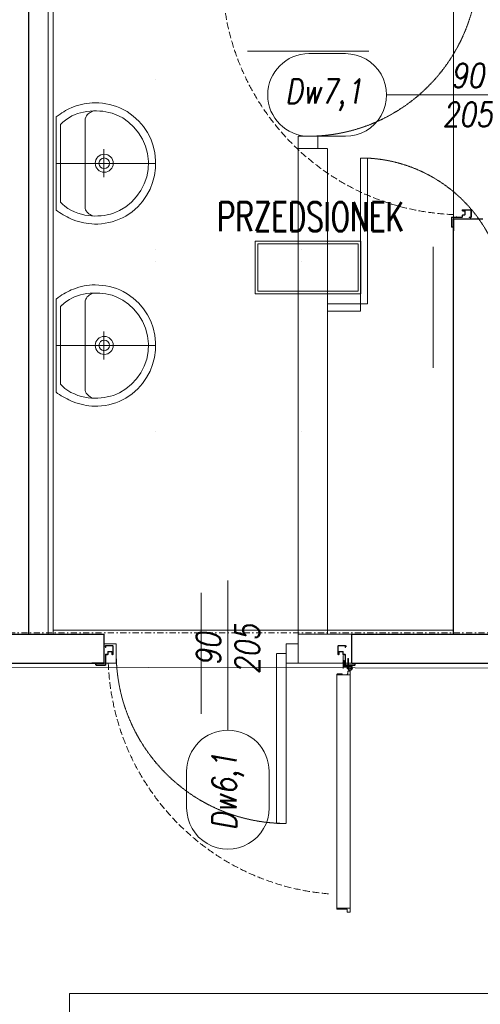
# Model space of a CAD drawing. Header units: millimetres. Extents: x -1893473 to 942156, y -568027 to 942944.
# Tile 251 of 256: x 159519 to 161417, y -466269 to -462214. Entities that reach past the tile are written whole.
import ezdxf
from ezdxf.enums import TextEntityAlignment as Align

# ---------------------------------------------------------------- set-up
doc = ezdxf.new("R2010")
doc.units = ezdxf.units.MM
doc.header["$LTSCALE"] = 0.2
for name, pattern in [('CENTER', [0.6, 0.375, -0.075, 0.075, -0.075]), ('DASHDOT', [25.4, 12.7, -6.35, 0, -6.35]), ('DOT', [6.35, 0, -6.35]), ('Hidden Line', [391.222223, 282.222223, -109]), ('HIDDEN2', [4.7625, 3.175, -1.5875])]:
    doc.linetypes.add(name, pattern=pattern)
doc.layers.get('0').update_dxf_attribs({"lineweight": 0})
for name, color, linetype, lineweight in [('!! 0_ Istn-sciany', 7, 'Continuous', 30), ('!! 0_Opis_pom', 9, 'Continuous', 13), ('!! 0_Osie', 1, 'DASHDOT', 13), ('!! 1_OPIS POM NOWE', 140, 'Continuous', 5), ('!! 2 ZABUDOWA GK-MDF', 54, 'Continuous', 13), ('!! 2_Drzwi - nowe remont', 33, 'Continuous', 9), ('!! 2_drzwi opis', 151, 'Continuous', 9), ('!! 2_proj ściany remont', 63, 'Continuous', 30), ('!! 2_wypos-sanitarne', 240, 'Continuous', 9), ('P-Opis nadproża', 150, 'Continuous', 9), ('P-Osie', 1, 'DASHDOT', 18)]:
    doc.layers.add(name, color=color, linetype=linetype, lineweight=lineweight)
doc.layers.add('!! 0_ramki', color=251, linetype='Continuous', lineweight=9, plot=False)
doc.layers.add('Powierzchnia', color=140, linetype='Continuous', lineweight=5, plot=False)
doc.layers.add('!! 2_WYBURZENIA DO REMONTU', color=7, linetype='Continuous', lineweight=0, true_color=0x4d4d4d, plot=False)
doc.styles.add('50', font='ROMANS.shx', dxfattribs={"width": 0.8, "height": 10})
doc.styles.add('ARCHETYP', font='romans.shx', dxfattribs={"height": 15})
doc.styles.add('ARIAL', font='tahoma.ttf')
doc.styles.add('TXT', font='simplex.shx')

# ---------------------------------------------------------------- blocks, each defined once
blk = doc.blocks.new('zaw-dr-90-p')
at = {"color": 2, "linetype": 'CENTER', "ltscale": 0.2}
for p, q in [((12, 0), (-12, 0)), ((0, 12), (0, -12)), ((24.5, 24), (31, 24)), ((24.5, 19), (31, 19))]:
    blk.add_line(p, q, dxfattribs=at)
at = {"ltscale": 0.2}
for p, q in [((10, 12), (6.5, 12)), ((10, 0), (10, 6.5))]:
    blk.add_line(p, q, dxfattribs=at)
blk.add_lwpolyline([(0, 6.5), (23.5, 6.5, 0.414214), (28, 11), (28, 31), (24.5, 31), (24.5, 11, -0.414214), (23.5, 10), (0, 10, 4.561698), (7.6, 6.5), (4.9, 4.2)], format="xyb", dxfattribs=at)
blk.add_lwpolyline([(-0.2, -0.2), (-2.5, -0.2), (-2.5, 0.2), (-0.2, 0.2), (-0.2, 2.5), (0.2, 2.5), (0.2, 0.2), (2.8, 0.2), (2.8, -0.2), (0.2, -0.2), (0.2, -2.8), (-0.2, -2.8)], close=True)
blk.add_lwpolyline([(10, 10), (10, 39), (6.5, 39), (6.5, 10)], dxfattribs=at)
blk.add_circle((0, 0), 6.5, dxfattribs=at)
blk = doc.blocks.new('drzwi 90- sc 12')
for p, q in [((-13616.12, 20410.26), (-13616.12, 20411.46)), ((-13616.12, 20411.46), (-13615.02, 20411.46)), ((-13614.92, 20411.36), (-13614.92, 20313.77)), ((-13620.32, 20410.16), (-13620.32, 20313.77)), ((-13614.92, 20409.86), (-13620.32, 20409.86)), ((-13616.12, 20410.26), (-13620.22, 20410.26)), ((-13616.12, 20410.26), (-13620, 20410.26)), ((-13618.17, 20410.26), (-13616.22, 20410.26)), ((-13618.17, 20410.26), (-13616.22, 20410.26)), ((-13620.32, 20313.47), (-13620.32, 20317.97)), ((-13614.92, 20312.27), (-13614.92, 20317.97)), ((-13614.92, 20313.77), (-13620.32, 20313.77)), ((-13618.22, 20313.67), (-13618.22, 20313.37)), ((-13618.22, 20313.67), (-13616.42, 20313.67)), ((-13618.22, 20313.37), (-13620.22, 20313.37)), ((-13617.77, 20311.12), (-13617.77, 20305.72)), ((-13617.77, 20311.12), (-13617.77, 20305.72)), ((-13616.17, 20309.92), (-13617.37, 20309.92)), ((-13616.17, 20309.92), (-13616.17, 20311.02)), ((-13615.92, 20313.17), (-13615.92, 20312.17)), ((-13615.92, 20312.17), (-13615.02, 20312.17)), ((-13715.57, 20308.32), (-13715.57, 20308.56)), ((-13715.57, 20307.69), (-13715.57, 20308.56)), ((-13715.57, 20307.82), (-13715.57, 20308.56)), ((-13715.57, 20307.72), (-13715.37, 20307.72)), ((-13715.77, 20301.96), (-13716.27, 20301.96)), ((-13616.77, 20301.96), (-13616.27, 20301.96))]:
    blk.add_line(p, q)
for points in [[(-13665.27, 20284.96), (-13665.27, 20325.83)], [(-13615.57, 20309.64), (-13615.32, 20309.64), (-13615.32, 20309.82), (-13616.32, 20309.82), (-13616.32, 20309.64), (-13615.92, 20309.64)]]:
    blk.add_lwpolyline(points)
at = {"ltscale": 0.2}
for points in [[(-13715.57, 20307.51), (-13715.57, 20309.48, 0.414214), (-13715.91, 20309.82), (-13719.43, 20309.82, 0.414214), (-13719.77, 20309.48), (-13719.77, 20308.92), (-13719.59, 20308.92), (-13719.59, 20309.48, -0.414214), (-13719.43, 20309.64), (-13716.97, 20309.64)], [(-13716.97, 20309.64), (-13715.91, 20309.64, -0.414214), (-13715.75, 20309.48), (-13715.75, 20307.51)], [(-13615.92, 20309.64), (-13616.63, 20309.64, 0.414214), (-13616.79, 20309.48), (-13616.79, 20305.58, -0.414214), (-13617.13, 20305.24), (-13617.58, 20305.24, 0.414214), (-13617.74, 20305.08), (-13617.74, 20304.48, -0.414214), (-13618.08, 20304.14), (-13619.26, 20304.14, -0.414214), (-13619.6, 20304.48), (-13619.6, 20305.15, 1), (-13619.79, 20305.15), (-13619.79, 20301.96, 0.414214), (-13619.63, 20301.8), (-13617.11, 20301.8, 0.414214), (-13616.95, 20301.96), (-13616.95, 20302.52), (-13616.77, 20302.52), (-13616.77, 20301.96, -0.414214), (-13617.11, 20301.62), (-13619.63, 20301.62, -0.414214), (-13619.97, 20301.96), (-13619.97, 20305.15, -1), (-13619.42, 20305.15), (-13619.42, 20304.48, 0.414214), (-13619.26, 20304.32), (-13618.08, 20304.32, 0.414214), (-13617.92, 20304.48), (-13617.92, 20305.08, -0.414214), (-13617.58, 20305.42), (-13617.13, 20305.42, 0.414214), (-13616.97, 20305.58), (-13616.97, 20309.48, -0.414214), (-13616.63, 20309.82), (-13613.11, 20309.82, -0.414214), (-13612.77, 20309.48), (-13612.77, 20308.92), (-13612.95, 20308.92), (-13612.95, 20309.48, 0.414214), (-13613.11, 20309.64), (-13615.57, 20309.64)], [(-13715.75, 20307.76), (-13715.75, 20305.58, 0.414214), (-13715.41, 20305.24), (-13714.96, 20305.24, -0.414214), (-13714.8, 20305.08), (-13714.8, 20304.48, 0.414214), (-13714.46, 20304.14), (-13713.28, 20304.14, 0.414214), (-13712.94, 20304.48), (-13712.94, 20305.15, -1), (-13712.75, 20305.15), (-13712.75, 20301.96, -0.414214), (-13712.91, 20301.8), (-13715.43, 20301.8, -0.414214), (-13715.59, 20301.96), (-13715.59, 20302.52), (-13715.77, 20302.52), (-13715.77, 20301.96, 0.414214), (-13715.43, 20301.62), (-13712.91, 20301.62, 0.414214), (-13712.57, 20301.96), (-13712.57, 20305.15, 1), (-13713.12, 20305.15), (-13713.12, 20304.48, -0.414214), (-13713.28, 20304.32), (-13714.46, 20304.32, -0.414214), (-13714.62, 20304.48), (-13714.62, 20305.08, 0.414214), (-13714.96, 20305.42), (-13715.41, 20305.42, -0.414214), (-13715.57, 20305.58), (-13715.57, 20307.64)]]:
    blk.add_lwpolyline(points, format="xyb", dxfattribs=at)
at = {"lineweight": 30}
for points in [[(-13716.27, 20308.92), (-13721.27, 20308.92)], [(-13716.27, 20308.92), (-13716.27, 20296.92)], [(-13614.27, 20308.92), (-13609.27, 20308.92)], [(-13614.27, 20308.92), (-13614.27, 20296.92)]]:
    blk.add_lwpolyline(points, dxfattribs=at)
blk.add_lwpolyline([(-13616.79, 20308.82), (-13616.97, 20308.82), (-13616.97, 20307.42), (-13616.79, 20307.42)], close=True)
for centre, radius, start, end in [((-13615.02, 20411.36), 0.1, 0, 90), ((-13620.22, 20410.16), 0.1, 90, 180), ((-13616.42, 20313.17), 0.5, 0, 90), ((-13620.22, 20313.47), 0.1, 180, 270), ((-13616.27, 20311.02), 0.1, 0, 90), ((-13615.02, 20312.27), 0.1, 270, 0)]:
    blk.add_arc(centre, radius, start, end)
at = {"linetype": 'Hidden Line', "lineweight": 9, "ltscale": 0.05}
blk.add_arc((-13615.5, 20305.14), 99.12, 94.8005, 177.6944, dxfattribs=at)
at = {"xscale": 0.09999999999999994, "yscale": 0.09999999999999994, "zscale": 0.09999999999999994, "rotation": 180.0000000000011}
blk.add_blockref('zaw-dr-90-p', (-13614.92, 20310.92), dxfattribs=at)
blk = doc.blocks.new('A$C527aaae0')
at = {"lineweight": 5}
for points in [[(0, 0), (0, -0.4111)], [(0.1863, -0.1214), (0.1863, -0.1211)], [(0.1863, -0.1211), (0.1863, -0.1214)], [(-0.0573, -0.1985), (0.0582, -0.1985)]]:
    blk.add_lwpolyline(points, dxfattribs=at)
for points in [[(0.1915, -0.001), (0.1975, -0.0093), (0.203, -0.0173), (0.2082, -0.025), (0.213, -0.0326), (0.2175, -0.0402), (0.2216, -0.0479), (0.2255, -0.0558), (0.2292, -0.0639), (0.2328, -0.0735), (0.2366, -0.0845), (0.2399, -0.0953), (0.2429, -0.1061), (0.2453, -0.1169), (0.2473, -0.1278), (0.2487, -0.1389), (0.2495, -0.1502), (0.2498, -0.1618), (0.2492, -0.1766), (0.2478, -0.1918), (0.2457, -0.2067), (0.2428, -0.2214), (0.239, -0.2358), (0.2344, -0.25), (0.2289, -0.2639), (0.2225, -0.2775), (0.2132, -0.2936), (0.1947, -0.319), (0.174, -0.3415), (0.1513, -0.361), (0.1268, -0.3776), (0.1005, -0.391), (0.0726, -0.4011), (0.0432, -0.4079), (0.0125, -0.4112), (-0.0191, -0.4105), (-0.0495, -0.4063), (-0.0786, -0.3988), (-0.1062, -0.3881), (-0.1321, -0.3743), (-0.1563, -0.3574), (-0.1786, -0.3374), (-0.1988, -0.3143), (-0.2168, -0.2883), (-0.2237, -0.2746), (-0.2299, -0.2608), (-0.2353, -0.2468), (-0.24, -0.2327), (-0.2438, -0.2183), (-0.2467, -0.2037), (-0.2487, -0.1888), (-0.2498, -0.1735), (-0.2497, -0.1595), (-0.249, -0.1479), (-0.2479, -0.1367), (-0.2463, -0.1256), (-0.2444, -0.1148), (-0.242, -0.104), (-0.2392, -0.0932), (-0.2359, -0.0823), (-0.2322, -0.0712), (-0.2282, -0.0623), (-0.2242, -0.0541), (-0.22, -0.0461), (-0.2157, -0.0381), (-0.2113, -0.0303), (-0.2067, -0.0225), (-0.2019, -0.0148), (-0.1969, -0.0071), (-0.1921, -0.001)], [(0.1608, -0.0198), (0.1622, -0.0209), (0.1634, -0.022), (0.1645, -0.023), (0.1654, -0.024), (0.1663, -0.025), (0.1672, -0.0261), (0.1682, -0.0273), (0.1692, -0.0287), (0.1739, -0.0344), (0.1821, -0.0451), (0.1893, -0.0557), (0.1954, -0.0665), (0.2007, -0.0776), (0.2051, -0.0891), (0.2087, -0.1012), (0.2116, -0.114), (0.2138, -0.1277), (0.2152, -0.1416), (0.216, -0.1551), (0.2162, -0.1682), (0.2158, -0.181), (0.2146, -0.1937), (0.2128, -0.2063), (0.2103, -0.2189), (0.2069, -0.2316), (0.2007, -0.2493), (0.1874, -0.2756), (0.1704, -0.3001), (0.1499, -0.3221), (0.1263, -0.3413), (0.1, -0.3573), (0.0711, -0.3696), (0.0402, -0.3777), (0.0074, -0.3812), (-0.0248, -0.3802), (-0.0555, -0.3745), (-0.0846, -0.3645), (-0.1119, -0.3506), (-0.1369, -0.3331), (-0.1592, -0.3122), (-0.1785, -0.2885), (-0.1945, -0.2622), (-0.2053, -0.2373), (-0.2088, -0.2247), (-0.2117, -0.2119), (-0.2139, -0.1991), (-0.2155, -0.1862), (-0.2165, -0.1732), (-0.2167, -0.1601), (-0.2161, -0.147), (-0.2148, -0.1337), (-0.2129, -0.12), (-0.2097, -0.1056), (-0.2052, -0.0909), (-0.1995, -0.0763), (-0.1928, -0.0622), (-0.1851, -0.049), (-0.1767, -0.0372), (-0.1676, -0.0271), (-0.159, -0.0198)]]:
    blk.add_lwpolyline(points, close=True)
blk.add_lwpolyline([(0.2151, -0.1518), (0.2126, -0.1464), (0.21, -0.1415), (0.2071, -0.1372), (0.2038, -0.1333), (0.2, -0.1297), (0.1955, -0.1264), (0.1903, -0.1232), (0.1842, -0.1211), (-0.1851, -0.1211), (-0.1909, -0.1228), (-0.1959, -0.1256), (-0.2003, -0.1289), (-0.2043, -0.1326), (-0.2078, -0.1367), (-0.2109, -0.1413), (-0.2137, -0.1463), (-0.2163, -0.1518), (-0.2163, -0.1521)])
at = {"linetype": 'DOT'}
blk.add_lwpolyline([(-0.3533, -0.4109), (0.3467, -0.4109), (0.3467, -1.0109), (-0.3533, -1.0109)], close=True, dxfattribs=at)
for radius in [0.0371, 0.0219]:
    blk.add_circle((0.0005, -0.1995), radius)
blk = doc.blocks.new('1_ok-opis')
blk.add_line((0, 111.61), (0, 50))
for points in [[(-17, 128.61), (-17, 143.61)], [(17, 128.61), (17, 143.61)]]:
    blk.add_lwpolyline(points)
for centre, start, end in [((0, 143.61), 0, 180), ((0, 128.61), 180, 0)]:
    blk.add_arc(centre, 17, start, end)
at = {"style": 'ARCHETYP'}
for tag, height, rotation, p in [('NR', 12, 90, (0, 136.9)), ('NR', 12, 270, (0, 136.9)), ('SZEROKOŚĆ', 10, 270, (8, 78.29)), ('SZEROKOŚĆ', 10, 90, (-8, 78.29)), ('WYSOKOŚĆ', 10, 270, (-8, 78.29)), ('WYSOKOŚĆ', 10, 90, (8, 78.29))]:
    blk.add_attdef(tag, text='', height=height, rotation=rotation, dxfattribs=at).set_placement(p, align=Align.MIDDLE)
blk = doc.blocks.new('BLOK OSI')
at = {"layer": 'P-Osie'}
blk.add_lwpolyline([(48639.26, -194702.09), (55442.28, -194702.09)], dxfattribs=at)
blk = doc.blocks.new('A$C2EB40A8D')
at = {"layer": '!! 0_ Istn-sciany'}
for points in [[(-4451.12989, 29657.51397), (-3801.12989, 29657.51397)], [(-3801.12989, 29537.51397), (-3801.12989, 29657.51397)], [(-2781.12989, 29657.51397), (-221.12989, 29657.51397)], [(-4911.12989, 29537.51397), (-3801.12989, 29537.51397)], [(-2781.12989, 29537.51397), (7068.87011, 29537.51397)]]:
    blk.add_lwpolyline(points, dxfattribs=at)
at = {"layer": '!! 0_Opis_pom', "ltscale": 0.7}
for points in [[(-3179.0347, 31058.25787), (-2743.8347, 31058.25787), (-2743.8347, 31275.85787), (-3179.0347, 31275.85787)], [(-3168.1547, 31069.13787), (-2754.7147, 31069.13787), (-2754.7147, 31264.97787), (-3168.1547, 31264.97787)]]:
    blk.add_lwpolyline(points, close=True, dxfattribs=at)
at = {"layer": '!! 0_ramki'}
blk.add_lwpolyline([(-3943.9525, -13823.32675), (-3943.9525, 28176.67325), (25756.0475, 28176.67325), (26256.0475, -13823.32675)], close=True, dxfattribs=at)
at = {"layer": '!! 2 ZABUDOWA GK-MDF'}
for points in [[(-4031.12989, 29657.51397), (-4031.12989, 32537.51397)], [(-4011.12989, 29657.51397), (-4011.12989, 32537.51397)]]:
    blk.add_lwpolyline(points, dxfattribs=at)
at = {"layer": '!! 2_proj ściany remont'}
for points in [[(-4111.12989, 29657.51397), (-4111.12989, 32537.51397)], [(-2361.12989, 29657.51397), (-2361.12989, 31367.51397)], [(-2361.12989, 31367.51397), (-2241.12989, 31367.51397)]]:
    blk.add_lwpolyline(points, dxfattribs=at)
at = {"layer": '!! 2_WYBURZENIA DO REMONTU', "linetype": 'HIDDEN2', "ltscale": 3}
blk.add_line((-2745.29656, 31017.51397), (-2745.29656, 30987.51397), dxfattribs=at)
for points in [[(-2711.12989, 32057.51397), (-3211.12989, 32057.51397)], [(-3001.12989, 31657.51397), (-3001.12989, 29537.51397)], [(-3001.12989, 31657.51397), (-2881.12989, 31657.51397)], [(-2881.12989, 31657.51397), (-2881.12989, 29657.51397)], [(-2445.29656, 31252.51397), (-2445.29656, 30752.51397)], [(-2881.12989, 31017.51397), (-2745.29656, 31017.51397)], [(-2881.12989, 30987.51397), (-2745.29656, 30987.51397)], [(-3401.12989, 29827.51397), (-3401.12989, 29327.51397)], [(-3001.12989, 29657.51397), (-2781.12989, 29657.51397)], [(-3001.12989, 29537.51397), (-2781.12989, 29537.51397)]]:
    blk.add_lwpolyline(points, dxfattribs=at)
for points in [[(-2921.12989, 31707.51397), (-2921.12989, 31657.51397), (-3001.12989, 31657.51397), (-3001.12989, 31707.51397)], [(-2715.29656, 31017.51397), (-2715.29656, 31617.51397), (-2745.29656, 31617.51397), (-2745.29656, 31017.51397)], [(-3751.12989, 29617.51397), (-3801.12989, 29617.51397), (-3801.12989, 29537.51397), (-3751.12989, 29537.51397)], [(-3051.12989, 29617.51397), (-3001.12989, 29617.51397), (-3001.12989, 29537.51397), (-3051.12989, 29537.51397)], [(-3091.12989, 28877.51397), (-3091.12989, 29577.51397), (-3051.12989, 29577.51397), (-3051.12989, 28877.51397)]]:
    blk.add_lwpolyline(points, close=True, dxfattribs=at)
for centre, radius, start, end in [((-2961.12989, 32407.51397), 700, 270.00000004, 0.00000004), ((-2746.32248, 31017.08902), 601.02604, 0.03039592, 87.78022289), ((-3051.12989, 29577.51397), 700, 180.00000004, 270.00000004)]:
    blk.add_arc(centre, radius, start, end, dxfattribs=at)
at = {"layer": 'Powierzchnia'}
for points in [[(-4011.12989, 29672.91225), (-2361.12989, 29672.91225), (-2361.12989, 32552.91225), (-4011.12989, 32552.91225)], [(-14708.59354, 29537.51397), (9173.87011, 29499.21858), (9173.87011, 26755.02825), (-12888.59354, 26793.32364), (-12888.59354, 27837.51397), (-14708.59354, 27837.51397)]]:
    blk.add_lwpolyline(points, close=True, dxfattribs=at)
at = {"layer": '!! 0_Osie', "xscale": 10, "yscale": 10, "zscale": 10}
blk.add_blockref('BLOK OSI', (-516748.24414, 1976683.397), dxfattribs=at)
at = {"layer": '!! 2_Drzwi - nowe remont', "yscale": 10, "zscale": 10}
for p, xscale, rotation in [((200728.11351, 168530.21101), 10, 90.00000000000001), ((133361.56715, 232626.75737), -10, 180)]:
    blk.add_blockref('drzwi 90- sc 12', p, dxfattribs=dict(at, xscale=xscale, rotation=rotation))
at = {"layer": '!! 2_drzwi opis'}
ref = blk.add_blockref('1_ok-opis', (-1521.02214, 31877.51442), dxfattribs=dict(at, xscale=10, yscale=10, zscale=10, rotation=90.0000036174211))
ref.add_attrib('WYSOKOŚĆ', '90', dxfattribs={"layer": '0', "height": 100, "rotation": 0.00000362, "style": '50', "oblique": 10, "width": 0.8}).set_placement((-2303.93068, 31957.51437), align=Align.MIDDLE)
ref.add_attrib('SZEROKOŚĆ', '205', dxfattribs={"layer": '0', "height": 100, "rotation": 0.00000362, "style": '50', "oblique": 10, "width": 0.8}).set_placement((-2303.93067, 31797.51437), align=Align.MIDDLE)
ref.add_attrib('NR', 'Dw7,1', dxfattribs={"layer": '0', "height": 100, "rotation": 0.00000362, "style": '50', "oblique": 10, "width": 0.8}).set_placement((-2895.44486, 31877.51434), align=Align.MIDDLE)
ref = blk.add_blockref('1_ok-opis', (-3291.12997, 30377.62172), dxfattribs=dict(at, xscale=10, yscale=10, zscale=10, rotation=180.0000036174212))
ref.add_attrib('WYSOKOŚĆ', '90', dxfattribs={"layer": '0', "height": 100, "rotation": 90.00000362, "style": '50', "oblique": 10, "width": 0.8}).set_placement((-3371.12993, 29594.71318), align=Align.MIDDLE)
ref.add_attrib('SZEROKOŚĆ', '205', dxfattribs={"layer": '0', "height": 100, "rotation": 90.00000362, "style": '50', "oblique": 10, "width": 0.8}).set_placement((-3211.12993, 29594.71319), align=Align.MIDDLE)
ref.add_attrib('NR', 'Dw6,1', dxfattribs={"layer": '0', "height": 100, "rotation": 90.00000362, "style": '50', "oblique": 10, "width": 0.8}).set_placement((-3291.12989, 29008.4361), align=Align.MIDDLE)
at = {"layer": '!! 2_wypos-sanitarne', "xscale": 1000, "yscale": 1000, "zscale": 1000, "rotation": 90}
for p in [(-4000.16303, 31595.56124), (-4000.16303, 30845.56124)]:
    blk.add_blockref('A$C527aaae0', p, dxfattribs=at)
at = {"layer": '!! 0_Opis_pom', "ltscale": 0.7, "style": 'TXT', "width": 0.7}
blk.add_text('PRZEDSIONEK', height=120, dxfattribs=at).set_placement((-2950.28338, 31316.32099), align=Align.CENTER)
at = {"layer": '!! 0_Opis_pom', "ltscale": 0.7, "style": 'ARIAL'}
for tag, p in [('B1,21', (-891.77727, 31796.97458)), ('A1,16', (-13651.31084, 31587.95236)), ('B1/17', (-9701.43347, 31565.05244)), ('B1,19', (-5798.61305, 31587.22944)), ('1,23', (10805.41388, 31565.05244)), ('1,22', (4526.58954, 31507.65132)), ('A1,1', (-16866.13618, 31459.3792)), ('B1,18', (-7791.62894, 31330.08444)), ('B1,20', (-2961.4347, 31167.05787)), ('A1,6', (-19287.17717, 30923.71998)), ('B1,1', (14135.63445, 30913.92963)), ('B1,3', (17346.74696, 30023.81022)), ('B1,4', (29817.71501, 29157.67457)), ('A1,5', (-23454.5385, 28820.77901)), ('A1,2', (-17502.57721, 28602.57524)), ('B1,2D', (2616.16402, 28559.52261)), ('A1,15', (-13651.31084, 28261.46046)), ('B1,4', (29883.58177, 28158.35876)), ('B1,2B', (18801.54781, 27650.12382)), ('B1,2A', (13086.7373, 27376.04393)), ('A1,3', (-16846.27912, 25980.40356)), ('B1,8', (9089.53994, 25356.27639)), ('B1,6', (31915.87888, 23754.79829)), ('A1,4', (-24010.17576, 23559.17399)), ('B1,14', (-11621.32288, 23261.44183)), ('B1,13', (-3080.55208, 22924.09997)), ('B1,5', (29245.49088, 22896.69268)), ('B1,10', (3982.60923, 22874.21277)), ('B1,9', (5634.43488, 22623.92098)), ('B1,2C', (13327.26639, 22378.5328)), ('B1,7', (16398.41175, 22348.28836)), ('B1,11', (5553.20442, 20939.83877)), ('B1,12', (3693.27174, 20628.72148)), ('C1,3', (5969.08376, 16336.01084)), ('C1,2', (11955.93711, 11671.55655)), ('C1,1', (15659.17205, 11415.94196)), ('C1,4', (5140.00888, 9205.5831)), ('C1,5', (5680.4486, 6154.54995)), ('C1,10', (16327.05085, 6080.66085)), ('C1,9', (16526.57171, 3173.45283)), ('C1,6', (6367.37903, 2771.84181)), ('D0,18', (-1981.87701, -110.73158)), ('D0,7', (-13531.42299, -1159.67649)), ('C1,7', (7275.77161, -1303.00991)), ('D0,17', (2064.87671, -1345.69113)), ('D0,3', (-9324.21674, -1442.63631)), ('D0,6', (-17529.61851, -1957.37463)), ('D0,10', (-21369.4432, -2140.60378)), ('D,09', (-12990.08379, -2746.32902)), ('D0,2', (-5516.19514, -3101.87722)), ('D0,16', (2266.73061, -3284.15369)), ('D0,8', (-14357.79539, -3567.69719)), ('D0,5', (-10461.54478, -3629.26575)), ('D0,4', (-8396.53404, -4353.7937)), ('D0,15', (1974.41895, -5205.84774)), ('D0,1', (-5633.49598, -5662.48534)), ('D0,11', (-23334.09291, -6045.78706)), ('D0,12', (-22436.85763, -9302.9678)), ('D0,13', (-22436.85763, -11581.16526)), ('D0,14', (-13645.94445, -11884.57769))]:
    blk.add_attdef(tag, text='', height=119.68, dxfattribs=at).set_placement(p, align=Align.MIDDLE_CENTER)
at = {"layer": '!! 1_OPIS POM NOWE', "style": 'ARIAL'}
for tag, p in [('C1.7A', (7769.3756, 685.765)), ('C1.7C', (7655.80151, -2045.04756)), ('C1.8B', (10935.93068, -2107.41983)), ('C1.8A', (13897.39715, -2120.69016)), ('C1.7B', (8274.43201, -3270.18959)), ('E1.2', (16701.02923, -5331.07351)), ('E1.5E', (21974.23379, -5463.99012)), ('E1.5D', (24989.27391, -5785.36474)), ('E1.1', (8357.81567, -5851.01076)), ('E1.5C', (25222.53959, -6394.64172)), ('E1.5B', (27694.70831, -7009.86571)), ('E1.6', (5279.46063, -8141.28746)), ('E1.5A', (25547.9555, -8495.18994)), ('E1.5G', (23977.19473, -9792.46695)), ('E1.5F', (22414.7084, -9822.66389)), ('E1,4', (13935.69867, -10458.20073)), ('E1.5L', (28030.8296, -11267.7725)), ('E1.3', (5639.18862, -11994.01941)), ('E1.5H', (23988.49716, -12231.38049)), ('E1.5K', (27714.73934, -12977.98364)), ('E1.5I', (22290.68736, -13989.9049)), ('E1.5J', (27095.71534, -16088.17469))]:
    blk.add_attdef(tag, text='', height=119.68, dxfattribs=at).set_placement(p, align=Align.MIDDLE_CENTER)

msp = doc.modelspace()

# ---------------------------------------------------------------- block references
at = {"layer": 'P-Opis nadproża', "color": 4}
msp.add_blockref('A$C2EB40A8D', (163667.94092, -494401.63474), dxfattribs=at)

doc.saveas('drawing.dxf')
